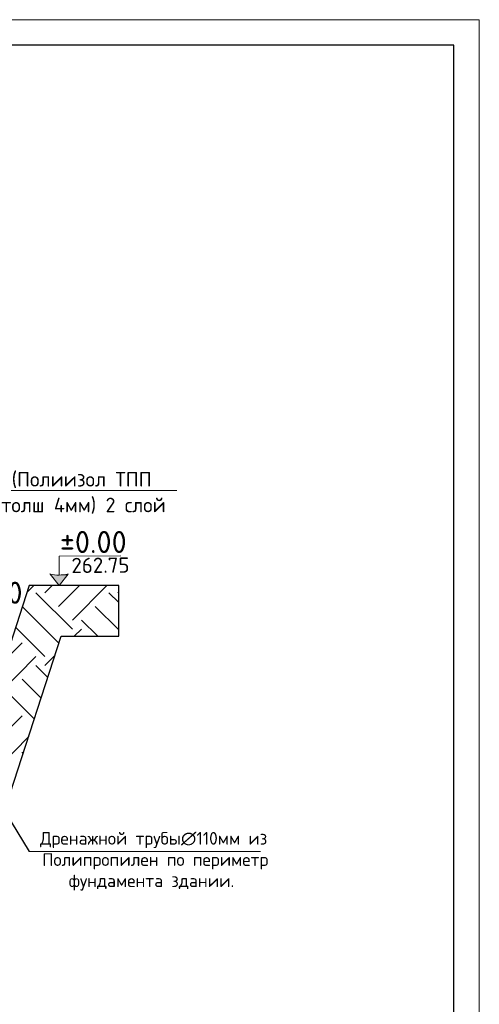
# Model space of a CAD drawing. Header units: millimetres. Extents: x -2765404 to 1548445, y -374876 to 1313256.
# Tile 13 of 77: x 48707 to 57755, y -300823 to -281435. Entities that reach past the tile are written whole.
import ezdxf

# ---------------------------------------------------------------- set-up
doc = ezdxf.new("R2010")
doc.units = ezdxf.units.MM
for name, color, linetype in [('PDF _0', 7, 'Continuous'), ('PDF _PDF _0', 7, 'Continuous'), ('PDF _PDF _nurik', 7, 'Continuous'), ('PDF _вынеска', 7, 'Continuous'), ('PDF _Текст', 7, 'Continuous'), ('PDF _ЭМ', 7, 'Continuous')]:
    doc.layers.add(name, color=color, linetype=linetype)
doc.layers.add('PDF _PDF _.', color=7, linetype='Continuous', true_color=0xb88800)
doc.styles.add('PDF ISOCPEUR', font='isocpeur.ttf')

msp = doc.modelspace()

# ---------------------------------------------------------------- linework, layer by layer
at = {"layer": 'PDF _0', "lineweight": 25}
msp.add_lwpolyline([(47400, -295361), (48893, -297813)], dxfattribs=at)
at = {"layer": 'PDF _PDF _.', "lineweight": 25}
for points in [[(48845, -292715), (48986, -292577)], [(49744, -293436), (49025, -292718)], [(49205, -292718), (49345, -292577)], [(49474, -292987), (49884, -292577)], [(49744, -293257), (50423, -292577)], [(50657, -292912), (50462, -292718)], [(50642, -292718), (50657, -292700)], [(49474, -293706), (48759, -292990)], [(50657, -293451), (50193, -292987)], [(50243, -293577), (49923, -293257)], [(49205, -293975), (48627, -293397)], [(49782, -293577), (49923, -293436)], [(48417, -294044), (48756, -293706)], [(48307, -294694), (49025, -293975)], [(49205, -294155), (49399, -293957)], [(49262, -294388), (49025, -294155)], [(49130, -294795), (48756, -294424)], [(48995, -295203), (48486, -294694)], [(48037, -295861), (48756, -295143)], [(48307, -296131), (48884, -295553)], [(48777, -295882), (48756, -295861)]]:
    msp.add_lwpolyline(points, dxfattribs=at)
at = {"layer": 'PDF _PDF _0', "color": 1, "lineweight": 18}
msp.add_lwpolyline([(51803, -290706), (48369, -290706)], dxfattribs=at)
at = {"layer": 'PDF _PDF _0', "lineweight": 30}
msp.add_lwpolyline([(50657, -292577), (48893, -292577), (47890, -295673), (27064, -295673), (26067, -292577), (23953, -292577), (23953, -293577), (25435, -293577), (26429, -296673), (48519, -296673), (49525, -293577), (50657, -293577), (50660, -292577)], dxfattribs=at)
at = {"layer": 'PDF _PDF _nurik', "lineweight": 18}
for points in [[(49486, -292374), (49486, -292002), (50699, -291993)], [(49663, -292350), (49486, -292577), (49306, -292350)]]:
    msp.add_lwpolyline(points, dxfattribs=at)
at = {"layer": 'PDF _PDF _nurik', "lineweight": 0}
for points in [[(49648, -292365), (49543, -292365), (49648, -292365)], [(49663, -292350), (49654, -292350), (49663, -292350)]]:
    msp.add_lwpolyline(points, dxfattribs=at)
at = {"layer": 'PDF _PDF _nurik', "lineweight": 18}
msp.add_arc((49476, -291633), 738, 256.2891, 284.5074, dxfattribs=at)
at = {"layer": 'PDF _PDF _nurik', "transparency": 33554559}
for points in [[(49324, -292365), (49648, -292365), (49486, -292577)], [(49543, -292365), (49648, -292365), (49420, -292365)], [(49654, -292350), (49648, -292365), (49543, -292365)], [(49663, -292350), (49654, -292350), (49648, -292365)]]:
    msp.add_solid(points, dxfattribs=at)
at = {"layer": 'PDF _вынеска', "lineweight": 9}
msp.add_lwpolyline([(53447, -297813), (48893, -297813)], dxfattribs=at)
at = {"layer": 'PDF _ЭМ', "lineweight": 20}
msp.add_lwpolyline([(57755, -311132), (57755, -281435), (15757, -281435), (15757, -311132), (57755, -311132), (57755, -281435), (15757, -281435), (15757, -311132)], dxfattribs=at)
at = {"layer": 'PDF _ЭМ', "lineweight": 30}
msp.add_lwpolyline([(17756, -302133), (16556, -302133), (16556, -310632), (17756, -310632), (57255, -310632), (57255, -281935), (17756, -281935), (17756, -310632)], dxfattribs=at)

# ---------------------------------------------------------------- texts
at = {"layer": 'PDF _Текст', "attachment_point": 7, "style": 'PDF ISOCPEUR'}
for s, insert, char_height in [('(Полиизол ТПП', (48549, -290657), 288), ('толш 4мм) 2 слой', (48343, -291163), 288), ('Дренажной трубы∅110мм из', (49109, -297748), 250), ('Полипропилен по периметр', (49151, -298167), 250), ('фундамента здании.', (49672, -298583), 250)]:
    msp.add_mtext(s, dxfattribs=dict(at, insert=insert, char_height=char_height))
at = {"layer": 'PDF _Текст', "color": 1, "char_height": 434.1, "attachment_point": 7, "style": 'PDF ISOCPEUR'}
for s, insert in [('±0.00', (49498, -291937)), ('-0.50', (47429, -292936))]:
    msp.add_mtext(s, dxfattribs=dict(at, insert=insert))
at = {"layer": 'PDF _Текст', "color": 5, "insert": (49726, -292332), "char_height": 300, "attachment_point": 7, "rotation": 0.4503, "style": 'PDF ISOCPEUR'}
msp.add_mtext('262.75', dxfattribs=at)

doc.saveas('drawing.dxf')
